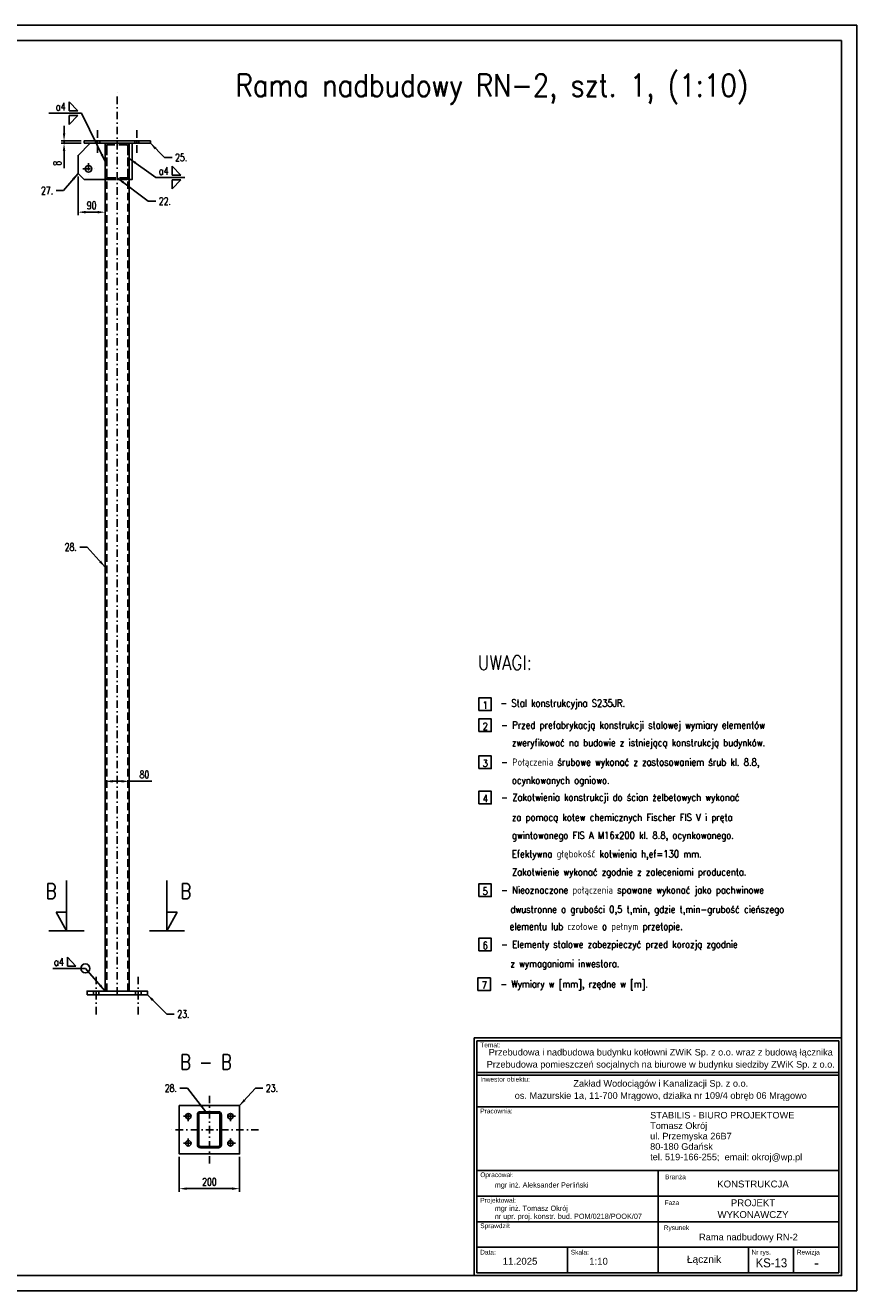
# Model space of a CAD drawing. Header units: centimetres. Extents: x 686402 to 1830517, y -1283654 to -666360.
# Tile 6 of 35: x 1751907 to 1754667, y -1062418 to -1058218. Entities that reach past the tile are written whole.
import ezdxf
from ezdxf.enums import TextEntityAlignment as Align

# ---------------------------------------------------------------- set-up
doc = ezdxf.new("R2010")
doc.units = ezdxf.units.CM
doc.header["$LTSCALE"] = 50
doc.header["$MEASUREMENT"] = 0
doc.linetypes.add('DASHDOT', pattern=[1, 0.5, -0.25, 0, -0.25])
doc.linetypes.add('DASHED', pattern=[0.75, 0.5, -0.25])
for name, color, linetype in [('0-Ramki', 2, 'Continuous'), ('5', 9, 'Continuous'), ('k_stal_niewid', 4, 'DASHED'), ('k_stal_opisy_5', 2, 'Continuous'), ('k_stal_osie', 1, 'DASHDOT'), ('k_stal_otwory', 1, 'DASHDOT'), ('k_stal_przekroj', 3, 'Continuous'), ('k_stal_widok', 7, 'Continuous'), ('k_stal_wymiary', 3, 'Continuous')]:
    doc.layers.add(name, color=color, linetype=linetype)
doc.styles.add('MSE-200', font='romans.shx', dxfattribs={"width": 0.8, "height": 40})
doc.styles.add('ROMANS', font='ROMANS.SHX', dxfattribs={"width": 0.85})
doc.styles.add('standard2', font='ARIAL.TTF', dxfattribs={"height": 20})
doc.styles.add('TXT3', font='romans.shx', dxfattribs={"width": 0.75})
doc.dimstyles.new('Skala_1_10', dxfattribs={"dimscale": 10, "dimtxt": 2.5, "dimasz": 2.5, "dimexe": 1, "dimexo": 1, "dimgap": 1, "dimtad": 1, "dimdec": 0, "dimzin": 0, "dimdsep": 46, "dimtxsty": 'TXT3', "dimcen": 2.5, "dimadec": 0, "dimazin": 0, "dimtfac": 1, "dimtdec": 0, "dimtmove": 0, "dimatfit": 3, "dimfxl": 0, "dimtolj": 1, "dimtzin": 0, "dimarcsym": 0})

# ---------------------------------------------------------------- blocks, each defined once
blk = doc.blocks.new('*D1088')
at = {"layer": 'Defpoints', "color": 0}
for p in [(1752417.8, -1061964.1), (1752617.8, -1061964.1), (1752617.8, -1062079.6)]:
    blk.add_point(p, dxfattribs=at)
at = {"layer": 'k_stal_wymiary', "color": 0, "lineweight": -2}
for p, q in [((1752417.8, -1061974.1), (1752417.8, -1062089.6)), ((1752617.8, -1061974.1), (1752617.8, -1062089.6)), ((1752442.8, -1062079.6), (1752592.8, -1062079.6))]:
    blk.add_line(p, q, dxfattribs=at)
at = {"layer": 'k_stal_wymiary', "color": 0}
for points in [[(1752442.8, -1062075.4), (1752442.8, -1062083.7), (1752417.8, -1062079.6)], [(1752592.8, -1062075.4), (1752592.8, -1062083.7), (1752617.8, -1062079.6)]]:
    blk.add_solid(points, dxfattribs=at)
at = {"layer": 'k_stal_wymiary', "color": 0, "insert": (1752517.8, -1062057.1), "char_height": 25, "attachment_point": 5, "style": 'TXT3'}
blk.add_mtext('\\A1;200', dxfattribs=at)
blk = doc.blocks.new('*D1089')
at = {"layer": 'Defpoints', "color": 0}
for p in [(1752035.3, -1058609.9), (1752101.8, -1058601.9), (1752101.8, -1058609.9)]:
    blk.add_point(p, dxfattribs=at)
at = {"layer": 'k_stal_wymiary', "color": 0, "lineweight": -2}
for p, q in [((1752035.3, -1058576.9), (1752035.3, -1058551.9)), ((1752091.8, -1058601.9), (1752025.3, -1058601.9)), ((1752091.8, -1058609.9), (1752025.3, -1058609.9)), ((1752035.3, -1058601.9), (1752035.3, -1058609.9)), ((1752035.3, -1058634.9), (1752035.3, -1058692.4))]:
    blk.add_line(p, q, dxfattribs=at)
at = {"layer": 'k_stal_wymiary', "color": 0}
for points in [[(1752031.2, -1058576.9), (1752039.5, -1058576.9), (1752035.3, -1058601.9)], [(1752031.2, -1058634.9), (1752039.5, -1058634.9), (1752035.3, -1058609.9)]]:
    blk.add_solid(points, dxfattribs=at)
at = {"layer": 'k_stal_wymiary', "color": 0, "insert": (1752012.8, -1058676.2), "char_height": 25, "attachment_point": 5, "rotation": 90, "style": 'TXT3'}
blk.add_mtext('\\A1;8', dxfattribs=at)
blk = doc.blocks.new('*D1092')
at = {"layer": 'Defpoints', "color": 0}
for p in [(1752171.8, -1060741.6), (1752251.8, -1060727.6), (1752251.8, -1060741.6)]:
    blk.add_point(p, dxfattribs=at)
at = {"layer": 'k_stal_wymiary', "color": 0, "lineweight": -2}
for p, q in [((1752171.8, -1060731.6), (1752171.8, -1060717.6)), ((1752196.8, -1060727.6), (1752226.8, -1060727.6)), ((1752251.8, -1060731.6), (1752251.8, -1060717.6)), ((1752251.8, -1060727.6), (1752327.2, -1060727.6))]:
    blk.add_line(p, q, dxfattribs=at)
at = {"layer": 'k_stal_wymiary', "color": 0}
for points in [[(1752196.8, -1060723.4), (1752196.8, -1060731.7), (1752171.8, -1060727.6)], [(1752226.8, -1060723.4), (1752226.8, -1060731.7), (1752251.8, -1060727.6)]]:
    blk.add_solid(points, dxfattribs=at)
at = {"layer": 'k_stal_wymiary', "color": 0, "insert": (1752302, -1060705.1), "char_height": 25, "attachment_point": 5, "style": 'TXT3'}
blk.add_mtext('\\A1;80', dxfattribs=at)
blk = doc.blocks.new('*D1126')
at = {"layer": 'Defpoints', "color": 0}
for p in [(1752081.8, -1058709.9), (1752171.8, -1058729.9), (1752171.8, -1058838.5)]:
    blk.add_point(p, dxfattribs=at)
at = {"layer": 'k_stal_wymiary', "color": 0, "lineweight": -2}
for p, q in [((1752081.8, -1058719.9), (1752081.8, -1058848.5)), ((1752171.8, -1058739.9), (1752171.8, -1058848.5)), ((1752106.8, -1058838.5), (1752146.8, -1058838.5))]:
    blk.add_line(p, q, dxfattribs=at)
at = {"layer": 'k_stal_wymiary', "color": 0}
for points in [[(1752106.8, -1058834.3), (1752106.8, -1058842.7), (1752081.8, -1058838.5)], [(1752146.8, -1058834.3), (1752146.8, -1058842.7), (1752171.8, -1058838.5)]]:
    blk.add_solid(points, dxfattribs=at)
at = {"layer": 'k_stal_wymiary', "color": 0, "insert": (1752126.8, -1058816), "char_height": 25, "attachment_point": 5, "style": 'TXT3'}
blk.add_mtext('\\A1;90', dxfattribs=at)

msp = doc.modelspace()

# ---------------------------------------------------------------- hatches: boundary and pattern name
at = {"layer": 'k_stal_przekroj'}
h = msp.add_hatch(dxfattribs=at)
h.set_pattern_fill('ANSI31', color=256, scale=25, style=0)
h.set_pattern_definition([(45, (-1179.6632, -694.5814), (-2.209708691, 2.209708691), [])])
h.paths.add_polyline_path([(1752547.8, -1061824.1), (1752517.8, -1061824.1), (1752517.8, -1061829.1), (1752547.8, -1061829.1, -0.414214), (1752552.8, -1061834.1), (1752552.8, -1061878.1), (1752557.8, -1061878.1), (1752557.8, -1061834.1, 0.414214)])
h.paths.add_polyline_path([(1752517.8, -1061824.1), (1752487.8, -1061824.1, 0.414214), (1752477.8, -1061834.1), (1752477.8, -1061878.1), (1752482.8, -1061878.1), (1752482.8, -1061834.1, -0.414214), (1752487.8, -1061829.1), (1752517.8, -1061829.1)])
h.paths.add_polyline_path([(1752482.8, -1061878.1), (1752477.8, -1061878.1), (1752477.8, -1061884.1), (1752482.8, -1061884.1)])
h.paths.add_polyline_path([(1752482.8, -1061884.1), (1752477.8, -1061884.1), (1752477.8, -1061890.1), (1752482.8, -1061890.1)])
h.paths.add_polyline_path([(1752482.8, -1061890.1), (1752477.8, -1061890.1), (1752477.8, -1061934.1, 0.414214), (1752487.8, -1061944.1), (1752517.8, -1061944.1), (1752517.8, -1061939.1), (1752487.8, -1061939.1, -0.414214), (1752482.8, -1061934.1)])
h.paths.add_polyline_path([(1752557.8, -1061934.1), (1752557.8, -1061890.1), (1752552.8, -1061890.1), (1752552.8, -1061934.1, -0.414214), (1752547.8, -1061939.1), (1752517.8, -1061939.1), (1752517.8, -1061944.1), (1752547.8, -1061944.1, 0.414214)])
h.paths.add_polyline_path([(1752557.8, -1061884.1), (1752552.8, -1061884.1), (1752552.8, -1061890.1), (1752557.8, -1061890.1)])
h.paths.add_polyline_path([(1752557.8, -1061878.1), (1752552.8, -1061878.1), (1752552.8, -1061884.1), (1752557.8, -1061884.1)])

# ---------------------------------------------------------------- linework, layer by layer
at = {"layer": '0-Ramki', "color": 1}
for p, q in [((1754616.6, -1058268.2), (1754616.6, -1062368.2)), ((1748976.6, -1062368.2), (1753396.2, -1062368.2))]:
    msp.add_line(p, q, dxfattribs=at)
at = {"layer": '0-Ramki', "color": 2}
for p, q in [((1753405.9, -1061589), (1753405.9, -1062358.5)), ((1754606.9, -1061589), (1754606.9, -1062358.5)), ((1754007.5, -1062019.8), (1753405.9, -1062019.8)), ((1753405.9, -1062019.8), (1753405.9, -1062273.8)), ((1754007.5, -1062273.8), (1754007.5, -1062019.8)), ((1753405.9, -1062104.5), (1754007.5, -1062104.5)), ((1753405.9, -1062189.2), (1754007.5, -1062189.2)), ((1754007.5, -1062189.2), (1754606.9, -1062189.2)), ((1753405.9, -1062273.8), (1754007.5, -1062273.8)), ((1753405.9, -1062358.5), (1753405.9, -1062273.8)), ((1753706.7, -1062358.5), (1753706.7, -1062273.8)), ((1754007.5, -1062358.5), (1754007.5, -1062273.8)), ((1754307.2, -1062358.5), (1754307.2, -1062273.8)), ((1754457.1, -1062358.5), (1754457.1, -1062273.8)), ((1754606.9, -1062273.8), (1754606.9, -1062358.5)), ((1754606.9, -1062358.5), (1753405.9, -1062358.5))]:
    msp.add_line(p, q, dxfattribs=at)
at = {"layer": '0-Ramki', "color": 1}
msp.add_lwpolyline([(1754616.6, -1058268.2), (1748776.6, -1058268.2)], dxfattribs=at)
msp.add_lwpolyline([(1753396.2, -1061579.2), (1754616.6, -1061579.2), (1754616.6, -1062368.2), (1753396.2, -1062368.2)], close=True, dxfattribs=at)
at = {"layer": '0-Ramki', "color": 2}
for points in [[(1753405.9, -1061589), (1754606.9, -1061589), (1754606.9, -1061694.4), (1753405.9, -1061694.4)], [(1753405.9, -1061702.7), (1754606.9, -1061702.7), (1754606.9, -1061808.1), (1753405.9, -1061808.1)], [(1754007.5, -1062019.8), (1754606.9, -1062019.8), (1754606.9, -1062104.5), (1754007.5, -1062104.5)], [(1754007.5, -1062104.5), (1754606.9, -1062104.5), (1754606.9, -1062189.2), (1754007.5, -1062189.2)], [(1754007.5, -1062189.2), (1754606.9, -1062189.2), (1754606.9, -1062273.8), (1754007.5, -1062273.8)]]:
    msp.add_lwpolyline(points, close=True, dxfattribs=at)
at = {"layer": '5'}
for points in [[(1753411.9, -1060492.6), (1753453.7, -1060492.6), (1753453.7, -1060450.8), (1753411.9, -1060450.8)], [(1753411.9, -1060562.5), (1753453.7, -1060562.5), (1753453.7, -1060520.6), (1753411.9, -1060520.6)], [(1753411.9, -1060685.4), (1753453.7, -1060685.4), (1753453.7, -1060643.5), (1753411.9, -1060643.5)], [(1753411.9, -1060802.3), (1753453.7, -1060802.3), (1753453.7, -1060760.4), (1753411.9, -1060760.4)], [(1753411.9, -1061110.2), (1753453.7, -1061110.2), (1753453.7, -1061068.3), (1753411.9, -1061068.3)], [(1753411.9, -1061290.2), (1753453.7, -1061290.2), (1753453.7, -1061248.3), (1753411.9, -1061248.3)], [(1753408.9, -1061422.1), (1753450.8, -1061422.1), (1753450.8, -1061380.2), (1753408.9, -1061380.2)]]:
    msp.add_lwpolyline(points, close=True, dxfattribs=at)
at = {"layer": 'k_stal_niewid'}
for p, q in [((1752139.8, -1058609.9), (1752139.8, -1058601.9)), ((1752153.8, -1058609.9), (1752153.8, -1058601.9)), ((1752176.8, -1061423.8), (1752176.8, -1058609.9)), ((1752246.8, -1061423.8), (1752246.8, -1058609.9)), ((1752269.8, -1058609.9), (1752269.8, -1058601.9)), ((1752283.8, -1058609.9), (1752283.8, -1058601.9)), ((1752171.8, -1058729.9), (1752251.8, -1058729.9)), ((1752132.8, -1061423.8), (1752132.8, -1061435.8)), ((1752150.8, -1061423.8), (1752150.8, -1061435.8)), ((1752272.8, -1061423.8), (1752272.8, -1061435.8)), ((1752290.8, -1061423.8), (1752290.8, -1061435.8))]:
    msp.add_line(p, q, dxfattribs=at)
for points in [[(1752181.8, -1058729.9), (1752241.8, -1058729.9, 0.414214), (1752251.8, -1058719.9), (1752251.8, -1058619.9, 0.414214), (1752241.8, -1058609.9), (1752181.8, -1058609.9, 0.414214), (1752171.8, -1058619.9), (1752171.8, -1058719.9, 0.414214)], [(1752181.8, -1058724.9), (1752241.8, -1058724.9, 0.414214), (1752246.8, -1058719.9), (1752246.8, -1058619.9, 0.414214), (1752241.8, -1058614.9), (1752181.8, -1058614.9, 0.414214), (1752176.8, -1058619.9), (1752176.8, -1058719.9, 0.414214)]]:
    msp.add_lwpolyline(points, format="xyb", close=True, dxfattribs=at)
at = {"layer": 'k_stal_osie'}
for p, q in [((1752211.8, -1061435.8), (1752211.8, -1058434.6)), ((1752517.8, -1061771.1), (1752517.8, -1061997.1)), ((1752681.3, -1061884.1), (1752382.8, -1061884.1))]:
    msp.add_line(p, q, dxfattribs=at)
at = {"layer": 'k_stal_otwory'}
for p, q in [((1752146.8, -1058641.5), (1752146.8, -1058562.4)), ((1752276.8, -1058641.5), (1752276.8, -1058562.4)), ((1752116.8, -1058675.7), (1752116.8, -1058714.1)), ((1752097.6, -1058694.9), (1752136, -1058694.9)), ((1752141.8, -1061501.4), (1752141.8, -1061370.1)), ((1752281.8, -1061501.4), (1752281.8, -1061370.1)), ((1752431.7, -1061839.1), (1752464, -1061839.1)), ((1752447.8, -1061855.2), (1752447.8, -1061823)), ((1752604, -1061839.1), (1752571.7, -1061839.1)), ((1752587.8, -1061855.2), (1752587.8, -1061823)), ((1752447.8, -1061913), (1752447.8, -1061945.2)), ((1752587.8, -1061913), (1752587.8, -1061945.2)), ((1752431.7, -1061929.1), (1752464, -1061929.1)), ((1752604, -1061929.1), (1752571.7, -1061929.1))]:
    msp.add_line(p, q, dxfattribs=at)
at = {"layer": 'k_stal_widok'}
for p, q in [((1752171.8, -1061423.8), (1752171.8, -1058609.9)), ((1752251.8, -1061423.8), (1752251.8, -1058609.9))]:
    msp.add_line(p, q, dxfattribs=at)
for points in [[(1748726.6, -1062418.2), (1754666.6, -1062418.2), (1754666.6, -1058218.2), (1748726.6, -1058218.2)], [(1752101.8, -1058609.9), (1752321.8, -1058609.9), (1752321.8, -1058601.9), (1752101.8, -1058601.9)], [(1752111.8, -1061435.8), (1752311.8, -1061435.8), (1752311.8, -1061423.8), (1752111.8, -1061423.8)]]:
    msp.add_lwpolyline(points, close=True, dxfattribs=at)
for points in [[(1752251.8, -1058729.9), (1752261.8, -1058729.9), (1752261.8, -1058609.9), (1752121.8, -1058609.9), (1752081.8, -1058649.9), (1752081.8, -1058709.9), (1752101.8, -1058729.9), (1752171.8, -1058729.9)], [(1752617.8, -1061890.1), (1752617.8, -1061804.1), (1752417.8, -1061804.1), (1752417.8, -1061964.1), (1752617.8, -1061964.1), (1752617.8, -1061890.1)]]:
    msp.add_lwpolyline(points, dxfattribs=at)
for points in [[(1752487.8, -1061944.1), (1752547.8, -1061944.1, 0.414214), (1752557.8, -1061934.1), (1752557.8, -1061834.1, 0.414214), (1752547.8, -1061824.1), (1752487.8, -1061824.1, 0.414214), (1752477.8, -1061834.1), (1752477.8, -1061934.1, 0.414214)], [(1752487.8, -1061939.1), (1752547.8, -1061939.1, 0.414214), (1752552.8, -1061934.1), (1752552.8, -1061834.1, 0.414214), (1752547.8, -1061829.1), (1752487.8, -1061829.1, 0.414214), (1752482.8, -1061834.1), (1752482.8, -1061934.1, 0.414214)]]:
    msp.add_lwpolyline(points, format="xyb", close=True, dxfattribs=at)
for centre, radius in [((1752116.8, -1058694.9), 11), ((1752116.8, -1058694.9), 11), ((1752447.8, -1061839.1), 9), ((1752587.8, -1061839.1), 9), ((1752447.8, -1061929.1), 9), ((1752587.8, -1061929.1), 9)]:
    msp.add_circle(centre, radius, dxfattribs=at)
at = {"layer": 'k_stal_wymiary'}
for p, q in [((1752052.8, -1058472.5), (1752052.8, -1058502.5)), ((1752052.8, -1058472.5), (1752080.8, -1058502.5)), ((1751984.7, -1058510), (1752093.2, -1058510)), ((1752052.8, -1058502.5), (1752052.8, -1058502.5)), ((1752052.8, -1058502.5), (1752080.8, -1058502.5)), ((1752052.8, -1058547.6), (1752052.8, -1058517.6)), ((1752052.8, -1058517.6), (1752052.8, -1058517.6)), ((1752052.8, -1058517.6), (1752080.8, -1058517.6)), ((1752052.8, -1058547.6), (1752080.8, -1058517.6)), ((1752394.7, -1058685.5), (1752394.7, -1058715.5)), ((1752394.7, -1058685.5), (1752422.7, -1058715.5)), ((1752340, -1058723.1), (1752436, -1058723.1)), ((1752394.7, -1058715.5), (1752394.7, -1058715.5)), ((1752394.7, -1058715.5), (1752422.7, -1058715.5)), ((1752394.7, -1058760.6), (1752394.7, -1058730.6)), ((1752394.7, -1058730.6), (1752394.7, -1058730.6)), ((1752394.7, -1058730.6), (1752422.7, -1058730.6)), ((1752394.7, -1058760.6), (1752422.7, -1058730.6)), ((1752043.2, -1061223.6), (1752043.2, -1061057.1)), ((1752376.8, -1061223.6), (1752376.8, -1061057.1)), ((1752043.2, -1061223.6), (1752008.9, -1061161.7)), ((1752008.9, -1061161.7), (1752043.2, -1061161.7)), ((1752376.8, -1061223.6), (1752411.2, -1061161.7)), ((1752411.2, -1061161.7), (1752376.8, -1061161.7)), ((1752376.8, -1061223.6), (1752411.2, -1061161.7)), ((1752411.2, -1061161.7), (1752376.8, -1061161.7)), ((1751984.8, -1061223.6), (1752101.7, -1061223.6)), ((1752435.3, -1061223.6), (1752318.4, -1061223.6)), ((1752435.3, -1061223.6), (1752318.4, -1061223.6)), ((1752046.8, -1061311.1), (1752046.8, -1061341.1)), ((1752046.8, -1061311.1), (1752074.8, -1061341.1)), ((1751997.7, -1061348.6), (1752106.2, -1061348.6)), ((1752046.8, -1061341.1), (1752046.8, -1061341.1)), ((1752046.8, -1061341.1), (1752074.8, -1061341.1))]:
    msp.add_line(p, q, dxfattribs=at)
msp.add_circle((1752106.2, -1061348.6), 15, dxfattribs=at)

# ---------------------------------------------------------------- texts
at = {"layer": '0-Ramki', "color": 1, "style": 'standard2'}
for s, height, p in [('Temat:', 15.57, (1753417, -1061602.7)), ('Inwestor obiektu:', 15.568, (1753417, -1061716.4)), ('Pracownia:', 15.57, (1753417, -1061821.8)), ('STABILIS - BIURO PROJEKTOWE', 21.795, (1753981, -1061835.8)), ('Tomasz Okrój', 21.795, (1753981, -1061870.5)), ('80-180 Gdańsk', 21.795, (1753981, -1061939.7)), ('ul. Przemyska 26B7', 21.795, (1753981, -1061905.1)), ('tel. 519-166-255;  email: okroj@wp.pl', 21.795, (1753981, -1061974.4)), ('Opracował:', 15.57, (1753417, -1062033.5)), ('mgr inż. Aleksander Perliński', 17.297, (1753464.9, -1062067.2)), ('Projektował:', 15.568, (1753417, -1062118.2)), ('mgr inż. Tomasz Okrój', 17.297, (1753464.9, -1062144.6)), ('nr upr. proj. konstr. bud. POM/0218/POOK/07', 17.297, (1753464.9, -1062171.2)), ('Sprawdził:', 15.57, (1753417, -1062202.9)), ('Data:', 15.57, (1753416.6, -1062290.4)), ('Skala:', 15.57, (1753717.3, -1062290.4)), ('Nr rys.', 15.57, (1754317.8, -1062290.4)), ('Rewizja', 15.57, (1754467.7, -1062290.4))]:
    msp.add_text(s, height=height, rotation=360, dxfattribs=at).set_placement(p, align=Align.MIDDLE_LEFT)
for s, height, p in [('Branża', 15.57, (1754065, -1062040.5)), ('KONSTRUKCJA', 22.832, (1754322.4, -1062064.1)), ('Faza', 15.57, (1754053, -1062126.3)), ('PROJEKT', 22.83, (1754322.4, -1062126.6)), ('WYKONAWCZY', 22.83, (1754322.4, -1062165.5)), ('Rysunek', 15.57, (1754068.3, -1062209.2)), ('Rama nadbudowy RN-2', 22, (1754307.2, -1062240.2)), ('Łącznik', 24, (1754159.9, -1062313.8)), ('11.2025', 22.83, (1753549.1, -1062320.5)), ('1:10', 22.83, (1753809.6, -1062320.5)), ('-', 36.3, (1754533.4, -1062325.8))]:
    msp.add_text(s, height=height, rotation=360, dxfattribs=at).set_placement(p, align=Align.MIDDLE_CENTER)
at = {"layer": '0-Ramki', "color": 1, "style": 'standard2', "width": 0.9}
msp.add_text('KS-13', height=30, rotation=360, dxfattribs=at).set_placement((1754383.5, -1062325.8), align=Align.MIDDLE_CENTER)
at = {"layer": '0-Ramki', "color": 1, "width": 1336.4, "attachment_point": 2, "style": 'standard2'}
for s, insert, char_height in [('{\\fArial|b0|i0|c238|p34;Przebudowa i nadbudowa budynku kotłowni ZWiK Sp. z o.o. wraz z budową łącznika}', (1754016.2, -1061615.8), 21.7946), ('{\\fArial|b0|i0|c238|p34;Przebudowa pomieszczeń socjalnych na biurowe w budynku siedziby ZWiK Sp. z o.o.}', (1754016.2, -1061656), 21.7946), ('{\\fArial|b0|i0|c238|p34;Zakład Wodociągów i Kanalizacji Sp. z o.o.}', (1754016.2, -1061719.4), 21.795), ('{\\fArial|b0|i0|c238|p34;os. Mazurskie 1a, 11-700 Mrągowo, działka nr 109/4 obręb 06 Mrągowo}', (1754016.2, -1061759.7), 21.795)]:
    msp.add_mtext(s, dxfattribs=dict(at, insert=insert, char_height=char_height))
at = {"layer": '5', "style": 'ROMANS', "width": 0.85}
for s, p in [('- Stal konstrukcyjna S235JR. ', (1753483.5, -1060479.9)), ('- Przed prefabrykacją konstrukcji stalowej wymiary elementów ', (1753486.5, -1060552.8)), ('zweryfikować na budowie z istniejącą konstrukcją budynków.', (1753522, -1060611.3)), ('- Połączenia śrubowe wykonać z zastosowaniem śrub kl. 8.8, ', (1753486.5, -1060675.7)), ('ocynkowanych ogniowo. ', (1753522, -1060735.9)), ('- Zakotwienia konstrukcji do ścian żelbetowych wykonać', (1753486.5, -1060792.5)), ('za pomocą kotew chemicznych Fischer FIS V i pręta', (1753522, -1060859)), ('gwintowanego FIS A M16x200 kl. 8.8, ocynkowanego.', (1753522, -1060919)), ('Efektywna głębokość kotwienia h,ef=130 mm.', (1753522, -1060980.4)), ('Zakotwienie wykonać zgodnie z zaleceniami producenta.', (1753522, -1061040.4)), ('- Nieoznaczone połączenia spawane wykonać jako pachwinowe', (1753486.5, -1061100.4)), ('  dwustronne o grubości 0,5 t,min, gdzie t,min-grubość cieńszego', (1753489.2, -1061164.5)), ('  elementu lub czołowe o pełnym przetopie. ', (1753486.5, -1061221.1)), ('- Elementy stalowe zabezpieczyć przed korozją zgodnie ', (1753486.5, -1061280.4)), ('  z wymaganiami inwestora.', (1753489.2, -1061344.5)), ('- Wymiary w [mm], rzędne w [m].', (1753483.6, -1061412.3))]:
    msp.add_text(s, height=23.94, dxfattribs=at).set_placement(p)
for tag, p in [('1', (1753433.6, -1060486.9)), ('2', (1753433.6, -1060556.8)), ('3', (1753433.6, -1060679.7)), ('4', (1753433.6, -1060796.5)), ('5', (1753433.6, -1061104.4)), ('6', (1753433.6, -1061284.4)), ('7', (1753430.7, -1061416.3))]:
    msp.add_attdef(tag, text='1', height=23.9, dxfattribs=at).set_placement(p, align=Align.CENTER)
at = {"layer": 'k_stal_opisy_5', "ltscale": 0.6, "style": 'ROMANS', "width": 0.85}
msp.add_text('Rama nadbudowy RN-2, szt. 1, (1:10)', height=75, dxfattribs=at).set_placement((1752604.9, -1058454.9))
at = {"layer": 'k_stal_opisy_5', "color": 2, "style": 'ROMANS', "width": 0.85}
msp.add_text('UWAGI:', height=47.88, dxfattribs=at).set_placement((1753408.8, -1060357.7))
at = {"layer": 'k_stal_wymiary', "style": 'MSE-200', "width": 0.8}
for s, height, p in [('a4', 25, (1752007.5, -1058501)), ('a4', 25, (1752349.4, -1058714.1)), ('B', 50, (1751974.5, -1061117.1)), ('B', 50, (1752421.7, -1061117.1)), ('a4', 25, (1752001.5, -1061339.6)), ('B - B', 50, (1752420.7, -1061684.6))]:
    msp.add_text(s, height=height, dxfattribs=at).set_placement(p)
at = {"layer": 'k_stal_wymiary', "char_height": 25, "style": 'TXT3'}
for s, insert, width, attachment_point in [('\\A1;25.', (1752403.8, -1058644.6), 101, 1), ('\\A1;27.', (1751999, -1058779.3), 101, 9), ('\\A1;22.', (1752350, -1058789.5), 101, 1), ('\\A1;28.', (1752077.5, -1059962.5), 24, 9), ('\\A1;23.', (1752411.3, -1061487.6), 101, 1), ('\\A1;28.', (1752410, -1061758.5), 24, 9), ('\\A1;23.', (1752705.3, -1061733.6), 101, 1)]:
    msp.add_mtext(s, dxfattribs=dict(at, insert=insert, width=width, attachment_point=attachment_point))

# ---------------------------------------------------------------- dimensions: what is measured, and where the dimension line sits
at = {"layer": 'k_stal_wymiary'}
dim = msp.add_linear_dim(base=(1752035.3, -1058609.9), p1=(1752101.8, -1058601.9), p2=(1752101.8, -1058609.9), angle=90, dimstyle='Skala_1_10', dxfattribs=at)
dim.commit()
dim.dimension.update_dxf_attribs({"geometry": '*D1089', "text_midpoint": (1752012.8, -1058676.2)})
for base, p1, p2, picture, middle in [((1752171.8, -1058838.5), (1752081.8, -1058709.9), (1752171.8, -1058729.9), '*D1126', (1752126.8, -1058816)), ((1752617.8, -1062079.6), (1752417.8, -1061964.1), (1752617.8, -1061964.1), '*D1088', (1752517.8, -1062057.1))]:
    dim = msp.add_linear_dim(base=base, p1=p1, p2=p2, dimstyle='Skala_1_10', dxfattribs=at)
    dim.commit()
    dim.dimension.update_dxf_attribs({"geometry": picture, "text_midpoint": middle})
dim = msp.add_linear_dim(base=(1752251.8, -1060727.6), p1=(1752171.8, -1060741.6), p2=(1752251.8, -1060741.6), dimstyle='Skala_1_10', dxfattribs=at)
dim.commit()
dim.dimension.update_dxf_attribs({"geometry": '*D1092', "text_midpoint": (1752302, -1060727.6), "dimtype": 160})

# ---------------------------------------------------------------- leaders
for points in [[(1752171.8, -1058669.9), (1752093.2, -1058510)], [(1752251.8, -1058660.4), (1752340, -1058723.1)], [(1752171.8, -1061423.8), (1752106.2, -1061348.6)]]:
    msp.add_leader(points, dimstyle='Skala_1_10', override={"dimgap": 1, "dimtad": 0}, dxfattribs=at)
at = {"layer": 'k_stal_wymiary', "annotation_type": 0, "has_hookline": 1, "text_width": 37.5}
for points, hookline_direction in [([(1752321.8, -1058609.9), (1752368.8, -1058657.1), (1752393.8, -1058657.1)], 0), ([(1752081.8, -1058709.9), (1752034, -1058766.8), (1752009, -1058766.8)], 1), ([(1752211.8, -1058724.9), (1752315, -1058802), (1752340, -1058802)], 0), ([(1752171.8, -1060016.8), (1752112.5, -1059950), (1752087.5, -1059950)], 1), ([(1752311.8, -1061435.8), (1752376.3, -1061500.1), (1752401.3, -1061500.1)], 0), ([(1752506.2, -1061824.1), (1752445, -1061746), (1752420, -1061746)], 1), ([(1752617.8, -1061804.1), (1752670.3, -1061746.1), (1752695.3, -1061746.1)], 0)]:
    msp.add_leader(points, dimstyle='Skala_1_10', override={"dimgap": 1, "dimtad": 0}, dxfattribs=dict(at, hookline_direction=hookline_direction))

doc.saveas('drawing.dxf')
